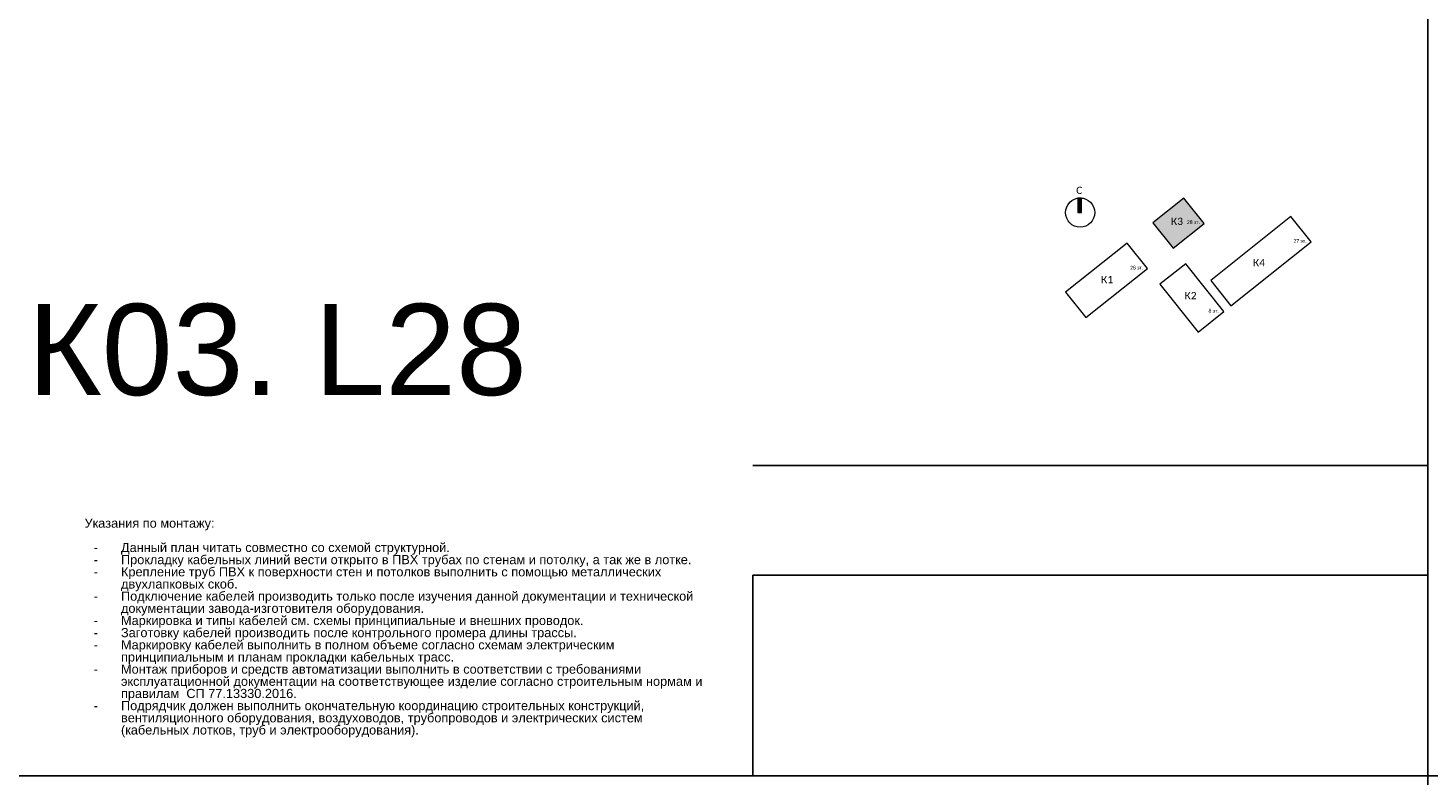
# Model space of a CAD drawing. Header units: millimetres. Extents: x -277772 to 277599, y -59564 to 282085.
# Tile 156 of 192: x -49478 to -11109, y 241085 to 261585. Entities that reach past the tile are written whole.
import ezdxf
from ezdxf.enums import TextEntityAlignment as Align

# ---------------------------------------------------------------- set-up
doc = ezdxf.new("R2010")
doc.units = ezdxf.units.MM
doc.layers.add('EI_HATCH_GALV', color=7, linetype='Continuous')
doc.layers.add('UNPLOTTED', color=2, linetype='Continuous', plot=False)
doc.layers.add('КИП_трасса', color=3, linetype='Continuous', lineweight=60)
doc.layers.add('Типовые аннотации', color=7, linetype='Continuous', lineweight=18)
doc.styles.add('Calibri Light', font='calibril.ttf', dxfattribs={"height": 2})
doc.styles.add('Calibri Light_1', font='calibril.ttf', dxfattribs={"height": 1})
doc.styles.add('CP.Text', font='arial.ttf')
doc.linetypes.add('в трубе открыто', pattern='A,10,[133,ltypeshp.shx,S=0.75,R=0,X=-5,Y=2.5],-2.5,[130,ltypeshp.shx,S=2.5,R=-45,X=0,Y=0],-2.5', length=15)

# ---------------------------------------------------------------- blocks, each defined once
blk = doc.blocks.new('*U4')
at = {"color": 0}
blk.add_line((0, 85.08), (-185, 85.08), dxfattribs=at)
for points in [[(0, 410), (0, 0), (-569, 0), (-569, 410)], [(-185, 55.08), (0, 55.08), (0, 0), (-185, 0)]]:
    blk.add_lwpolyline(points, close=True, dxfattribs=at)
blk = doc.blocks.new('Bag_K03')
at = {"layer": 'EI_HATCH_GALV', "linetype": 'в трубе открыто', "ltscale": 100}
h = blk.add_hatch(dxfattribs=at)
h.set_pattern_fill('ANGLE', color=256)
h.set_pattern_definition([(0, (25330.1974, 2636.517), (0, 6.985), [5.08, -1.905]), (90, (25330.1974, 2636.517), (-6.985, 4e-16), [5.08, -1.905])])
h.paths.add_polyline_path([(2394, 1906), (3243, 2582), (2688, 3278), (1840, 2602)])
h.paths.add_polyline_path([(3057, 2498), (3145, 2498), (3145, 2740), (3057, 2740)], flags=24)
h.paths.add_polyline_path([(2931, 2498), (3112, 2498), (3112, 2740), (2931, 2740)], flags=24)
h.paths.add_polyline_path([(2736, 2498), (2945, 2498), (2945, 2740), (2736, 2740)], flags=24)
h.paths.add_polyline_path([(2440, 2404), (2699, 2404), (2699, 2889), (2440, 2889)], flags=24)
h.paths.add_polyline_path([(2256, 2404), (2524, 2404), (2524, 2889), (2256, 2889)], flags=24)
at = {"layer": 'Типовые аннотации', "lineweight": 9}
blk.add_hatch(color=256, dxfattribs=at).paths.add_polyline_path([(-114, 2878), (-214, 2878), (-214, 3278), (-114, 3278)])
at = {"layer": 'Типовые аннотации'}
for p, q in [((-114, 3278), (-214, 3278)), ((-214, 3278), (-214, 2878)), ((-114, 2878), (-114, 3278)), ((-214, 2878), (-114, 2878)), ((1139, 2045), (-554, 696)), ((1694, 1349), (1139, 2045)), ((0, 0), (1694, 1349)), ((-554, 696), (0, 0))]:
    blk.add_line(p, q, dxfattribs=at)
at = {"layer": 'Типовые аннотации', "lineweight": 9}
for p, q in [((2688, 3278), (1840, 2602)), ((3243, 2582), (2688, 3278)), ((5623, 2771), (3425, 1020)), ((6178, 2074), (5623, 2771)), ((1840, 2602), (2394, 1906)), ((2394, 1906), (3243, 2582)), ((1139, 2045), (-554, 696)), ((1694, 1349), (1139, 2045)), ((3979, 324), (6178, 2074)), ((0, 0), (1694, 1349)), ((2742, 1477), (2034, 913)), ((3784, 168), (2742, 1477)), ((2034, 913), (3076, -395)), ((3425, 1020), (3979, 324)), ((-554, 696), (0, 0)), ((3076, -395), (3784, 168))]:
    blk.add_line(p, q, dxfattribs=at)
at = {"layer": 'Типовые аннотации'}
blk.add_circle((-154, 2878), 400, dxfattribs=at)
at = {"layer": 'Типовые аннотации', "lineweight": 9, "attachment_point": 1}
for s, insert, char_height, width, style in [('\\fCalibri Light|b0|i0|c204|p34|;C', (-263, 3589), 200, 208.44, 'Calibri Light'), ('\\fCalibri Light|b0|i0|c204|p34|;К', (2335, 2739), 200, 208.44, 'Calibri Light'), ('\\fCalibri Light|b0|i0|c204|p34|;3', (2507, 2739), 200, 192.41, 'Calibri Light'), ('28 ', (2770, 2665), 100, 232.49, 'Calibri Light_1'), ('эт', (2962, 2665), 100, 160.34, 'Calibri Light_1'), ('\\fCalibri Light|b0|i0|c204|p34|;.', (3094, 2665), 100, 48.1, 'Calibri Light_1'), ('27 ', (5689, 2152), 100, 232.49, 'Calibri Light_1'), ('эт', (5880, 2152), 100, 160.34, 'Calibri Light_1'), ('\\fCalibri Light|b0|i0|c204|p34|;.', (6013, 2152), 100, 48.1, 'Calibri Light_1'), ('\\fCalibri Light|b0|i0|c204|p34|;К', (4582, 1605), 200, 208.44, 'Calibri Light'), ('\\fCalibri Light|b0|i0|c204|p34|;4', (4754, 1605), 200, 192.41, 'Calibri Light'), ('28 ', (1214, 1420), 100, 232.49, 'Calibri Light_1'), ('28 ', (1214, 1420), 100, 232.49, 'Calibri Light_1'), ('эт', (1406, 1420), 100, 160.34, 'Calibri Light_1'), ('эт', (1406, 1420), 100, 160.34, 'Calibri Light_1'), ('\\fCalibri Light|b0|i0|c204|p34|;.', (1538, 1420), 100, 48.1, 'Calibri Light_1'), ('\\fCalibri Light|b0|i0|c204|p34|;.', (1538, 1420), 100, 48.1, 'Calibri Light_1'), ('\\fCalibri Light|b0|i0|c204|p34|;К', (419, 1144), 200, 208.44, 'Calibri Light'), ('\\fCalibri Light|b0|i0|c204|p34|;К', (419, 1144), 200, 208.44, 'Calibri Light'), ('\\fCalibri Light|b0|i0|c204|p34|;1', (591, 1144), 200, 192.41, 'Calibri Light'), ('\\fCalibri Light|b0|i0|c204|p34|;1', (591, 1144), 200, 192.41, 'Calibri Light'), ('\\fCalibri Light|b0|i0|c204|p34|;К', (2706, 703), 200, 208.44, 'Calibri Light'), ('\\fCalibri Light|b0|i0|c204|p34|;2', (2878, 703), 200, 192.41, 'Calibri Light'), ('8 ', (3364, 238), 100, 136.29, 'Calibri Light_1'), ('эт', (3476, 238), 100, 160.34, 'Calibri Light_1'), ('\\fCalibri Light|b0|i0|c204|p34|;.', (3608, 238), 100, 48.1, 'Calibri Light_1')]:
    blk.add_mtext(s, dxfattribs=dict(at, insert=insert, char_height=char_height, width=width, style=style))

msp = doc.modelspace()

# ---------------------------------------------------------------- linework, layer by layer
at = {"layer": 'UNPLOTTED', "color": 1, "ltscale": 100}
for p, direction in [((-11109, -23502), (0, 1)), ((-94774, 241085), (1, 0))]:
    msp.add_xline(p, direction, dxfattribs=at)

# ---------------------------------------------------------------- block references
at = {"layer": 'UNPLOTTED', "xscale": 100, "yscale": 100, "zscale": 100}
msp.add_blockref('*U4', (-11109, 241085), dxfattribs=at)
at = {"layer": 'КИП_трасса', "linetype": 'в трубе открыто'}
msp.add_blockref('Bag_K03', (-20488, 253647), dxfattribs=at)

# ---------------------------------------------------------------- texts
at = {"insert": (-47929, 248140), "char_height": 250, "width": 17195.48, "attachment_point": 1, "line_spacing_factor": 0.8, "style": 'CP.Text'}
msp.add_mtext('Указания по монтажу:\\P\\P\\pxi-3,l4,t4;-^IДанный план читать совместно со схемой структурной.\\P-^IПрокладку кабельных линий вести открыто в ПВХ трубах по стенам и потолку, а так же в лотке.\\P-^IКрепление труб ПВХ к поверхности стен и потолков выполнить с помощью металлических двухлапковых скоб.\\P-^IПодключение кабелей производить только после изучения данной документации и технической документации завода-изготовителя оборудования.\\P-^IМаркировка и типы кабелей см. схемы принципиальные и внешних проводок.\\P-^IЗаготовку кабелей производить после контрольного промера длины трассы.\\P-^IМаркировку кабелей выполнить в полном объеме согласно схемам электрическим принципиальным и планам прокладки кабельных трасс.\\P-^IМонтаж приборов и средств автоматизации выполнить в соответствии с требованиями эксплуатационной документации на соответствующее изделие согласно строительным нормам и правилам  СП 77.13330.2016.\\P-^IПодрядчик должен выполнить окончательную координацию строительных конструкций, вентиляционного оборудования, воздуховодов, трубопроводов и электрических систем (кабельных лотков, труб и электрооборудования).', dxfattribs=at)
at = {"layer": 'UNPLOTTED', "style": 'CP.Text'}
msp.add_text('К03. L28', height=2500, dxfattribs=at).set_placement((-35805, 251525), align=Align.RIGHT)

doc.saveas('drawing.dxf')
